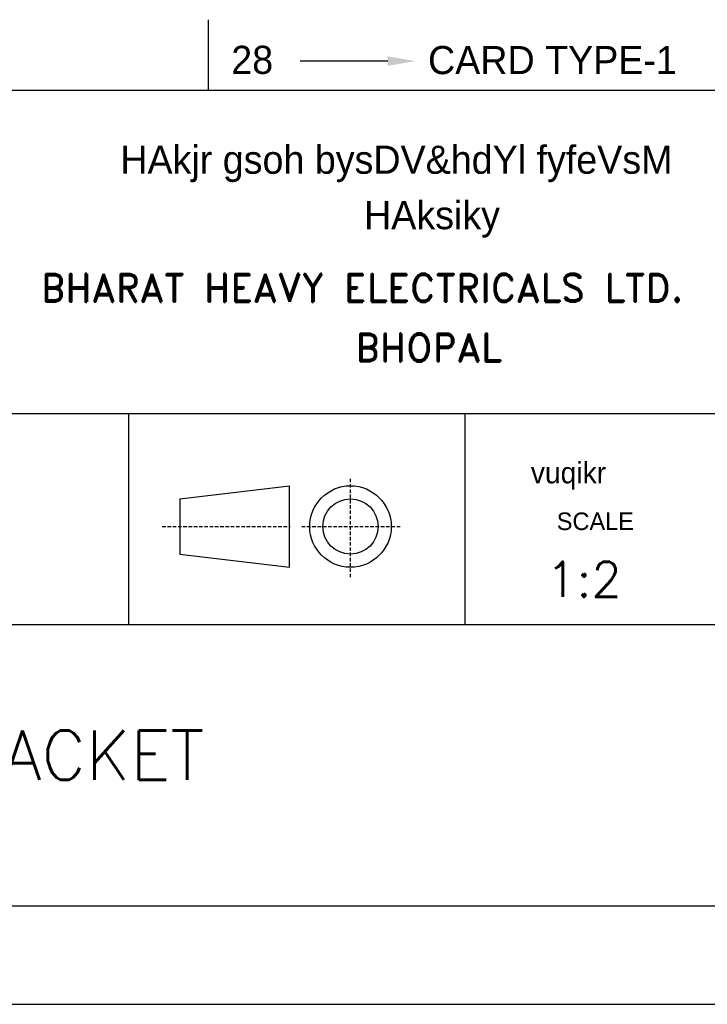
# Model space of a CAD drawing. Extents: x 4774 to 5194, y 913 to 1507.
# Tile 3 of 6: x 4895 to 4993, y 913 to 1053. Entities that reach past the tile are written whole.
import ezdxf
from ezdxf.enums import TextEntityAlignment as Align

# ---------------------------------------------------------------- set-up
doc = ezdxf.new("R2010")
doc.units = 0
doc.header["$MEASUREMENT"] = 0
doc.linetypes.add('HIDDEN', pattern=[0.375, 0.25, -0.125])
doc.layers.get('0').update_dxf_attribs({"linetype": 'CONTINUOUS'})
doc.layers.add('BOM', color=5, linetype='CONTINUOUS')
doc.layers.add('TEXT', color=2, linetype='CONTINUOUS')
doc.styles.add('HINDI', font='hindi')
doc.styles.add('ROMAND', font='romand')
doc.styles.add('ROMANS', font='romans')

# ---------------------------------------------------------------- blocks, each defined once
blk = doc.blocks.new('A4')
for p, q in [((20, 65), (203, 65)), ((20, 42), (203, 42)), ((68.425, 27), (68.425, 42)), ((92.332, 27), (92.332, 42)), ((20, 27), (203, 27)), ((20.007, 7), (203, 7)), ((0, 0), (210, 0))]:
    blk.add_line(p, q)
at = {"layer": 'BOM', "color": 5}
for p, q in [((74.076, 70), (74.076, 65)), ((86.829, 67.056), (80.598, 67.056))]:
    blk.add_line(p, q, dxfattribs=at)
blk.add_solid([(86.829, 67.39), (86.829, 66.723), (88.829, 67.056)], dxfattribs=at)
at = {"layer": 'TEXT', "linetype": 'HIDDEN'}
for p, q in [((84.179, 30.361), (84.179, 37.408)), ((70.8, 33.969), (79.901, 33.969)), ((80.714, 33.969), (87.764, 33.969))]:
    blk.add_line(p, q, dxfattribs=at)
at = {"layer": 'TEXT'}
for p, q in [((72.048, 35.934), (79.842, 36.865)), ((79.842, 31.073), (79.842, 36.865)), ((72.048, 35.934), (72.048, 32.005)), ((72.048, 32.005), (79.842, 31.073))]:
    blk.add_line(p, q, dxfattribs=at)
for radius in [2.896, 1.965]:
    blk.add_circle((84.179, 33.969), radius, dxfattribs=at)
at = {"style": 'HINDI'}
for s, height, p in [('HAkjr gsoh bysDV&hdYl fyfeVsM', 2, (67.823, 59.049)), ('HAksiky', 2, (85.145, 55.109)), ('vuqikr', 1.5, (96.996, 37.041))]:
    blk.add_text(s, height=height, dxfattribs=at).set_placement(p)
at = {"style": 'ROMANS', "width": 0.7}
for tag, p in [('NEW_ALT_BY', (55.258, 287.074)), ('OLD_ALT_BY', (111.501, 287.317)), ('NEW_CHD_BY', (55.804, 283.392)), ('OLD_CHD_BY', (111.501, 283.226)), ('OLD_REV_NO', (77.509, 281.453)), ('NEW_REV_NO', (20.474, 280.694)), ('NEW_REV_DT', (29.912, 280.801)), ('OLD_REV_DT', (85.973, 280.498)), ('NEW_APP_BY', (57.033, 279.301)), ('OLD_APP_BY', (113.275, 279.135))]:
    blk.add_attdef(tag, p, '', height=1.5, dxfattribs=at)
at = {"color": 7, "style": 'ROMANS'}
for tag, p, height in [('OLD_ALT_SIGN', (122.942, 287.726), 1), ('NEW_ALT_SIGN', (66.315, 287.347), 1), ('NEW_CHD_SIGN', (67.271, 283.665), 1), ('OLD_CHD_SIGN', (123.215, 283.499), 1), ('NEW_APP_SIGN', (67.953, 279.165), 1), ('OLD_APP_SIGN', (124.717, 279.407), 1), ('DRN_SIGN', (159.637, 55.294), 1), ('CHD_SIGN', (159.199, 49.178), 1), ('APP_SIGN', (159.199, 43.062), 1), ('TITLE1', (42.347, 16.763), 3.5), ('TITLE2', (42.347, 10.547), 3.5)]:
    blk.add_attdef(tag, p, '', height=height, dxfattribs=at)
at = {"style": 'ROMANS'}
for tag, p, height in [('NEW_DCA_NO', (20.902, 275.074), 2), ('OLD_DCA_NO', (78.055, 274.634), 2), ('NEW_DCA_DETAILS', (20.902, 271.392), 1.8), ('OLD_DCA_DETAILS', (78.055, 270.952), 1.8)]:
    blk.add_attdef(tag, p, '', height=height, dxfattribs=at)
for tag, p, width in [('SHTNO', (13.782, 110.329), 0.8), ('REV_NO', (13.803, 101.042), 0.8), ('DRG_NO', (13.882, 72.696), 0.9)]:
    blk.add_attdef(tag, p, '', height=2.8, rotation=90, dxfattribs=dict(at, width=width))
at = {"color": 7, "style": 'ROMANS'}
for tag, height, p in [('DRN_BY', 2, (149.817, 56.824)), ('DRN_DATE', 1.5, (180.802, 56.66)), ('CHD_BY', 2, (149.817, 50.816)), ('CHD_DATE', 1.5, (180.705, 51.144)), ('APP_BY', 2, (149.817, 44.808)), ('APP_DATE', 1.5, (180.705, 44.644)), ('ITNO', 2.5, (181.697, 30.871)), ('SCALE', 2.5, (100.766, 30.215)), ('NOIT', 2.5, (197.036, 30.379)), ('REFTOASSY', 2.5, (147.44, 29.599)), ('REV_NO', 3.5, (197.304, 16.454)), ('SHTNO', 2.5, (157.787, 10.064)), ('NOSHT', 2.5, (199.431, 10.041))]:
    blk.add_attdef(tag, text='', height=height, dxfattribs=at).set_placement(p, align=Align.MIDDLE)
at = {"color": 7, "style": 'ROMANS', "width": 0.8}
blk.add_attdef('WEIGHT', text='', height=2.3, dxfattribs=at).set_placement((119.668, 29.961), align=Align.MIDDLE)
at = {"color": 7, "style": 'ROMANS', "width": 1.5}
blk.add_attdef('DRG_NO', (133.585, 15.092), '', height=3.5, dxfattribs=at)
at = {"layer": 'BOM', "color": 5}
for s, p in [('28', (75.709, 66.148)), ('CARD TYPE-1', (89.69, 66.13))]:
    blk.add_text(s, height=2, dxfattribs=at).set_placement(p)
at = {"layer": 'TEXT', "style": 'ROMAND'}
for s, p in [('BHARAT HEAVY ELECTRICALS LTD.', (62.182, 49.944)), ('BHOPAL', (84.529, 45.691))]:
    blk.add_text(s, height=2, dxfattribs=at).set_placement(p)
at = {"layer": 'TEXT'}
blk.add_text('SCALE', height=1.25, dxfattribs=at).set_placement((98.84, 33.717))

msp = doc.modelspace()

# ---------------------------------------------------------------- block references
ref = msp.add_blockref('A4', (4773.69, 912.75), dxfattribs=dict(xscale=2, yscale=2, zscale=2))
ref.add_attrib('TITLE1', 'BRACKET', (4880.15, 944.69), dxfattribs={"color": 7, "height": 7, "style": 'ROMANS'})
ref.add_attrib('SCALE', '1:2', dxfattribs={"color": 7, "height": 5, "style": 'ROMANS'}).set_placement((4975.22, 973.18), align=Align.MIDDLE)

doc.saveas('drawing.dxf')
